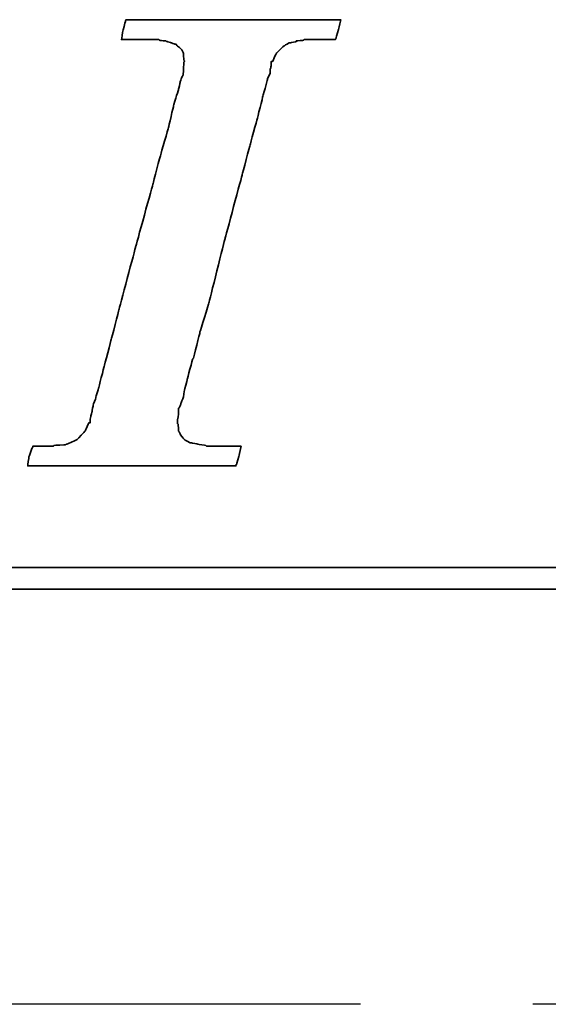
# Model space of a CAD drawing. Extents: x 17 to 125, y 17 to 89.
# Tile 30 of 48: x 101.93 to 103.46, y 56.81 to 59.66. Entities that reach past the tile are written whole.
import ezdxf

# ---------------------------------------------------------------- set-up
doc = ezdxf.new("R2010")
doc.units = 0
doc.header["$MEASUREMENT"] = 0
doc.linetypes.add('CENTER', pattern=[2, 1.25, -0.25, 0.25, -0.25])
for name, color, linetype in [('CL', 1, 'CENTER'), ('DIM', 4, 'CONTINUOUS'), ('layer 1', 7, 'CONTINUOUS')]:
    doc.layers.add(name, color=color, linetype=linetype)

# ---------------------------------------------------------------- blocks, each defined once
blk = doc.blocks.new('TBI MOTION logo(完整正式版)')
at = {"layer": 'layer 1', "color": 22, "lineweight": 35}
for points, knots in [([(-40.59125, -7.94375), (-40.59125, -7.94375), (-40.97375, -7.94375), (-40.97375, -7.94375), (-40.97375, -7.94375), (-40.97375, -7.94375), (-41.38125, -7.94375), (-41.38125, -7.94375), (-41.38125, -7.94375), (-41.38125, -7.94375), (-41.54875, -7.94375), (-41.54875, -7.94375), (-41.54875, -7.94375), (-41.54875, -7.94375), (-41.59875, -7.94375), (-41.59875, -7.94375), (-41.59875, -7.94375), (-41.59875, -7.94375), (-41.88375, -7.94375), (-41.88375, -7.94375), (-41.88375, -7.94375), (-41.88375, -7.94375), (-41.90875, -7.91875), (-41.90875, -7.91875), (-41.90875, -7.91875), (-41.90875, -7.91875), (-42.19875, -7.87125), (-42.19875, -7.87125), (-42.19875, -7.87125), (-42.19875, -7.87125), (-42.43875, -7.82375), (-42.43875, -7.82375), (-42.43875, -7.82375), (-42.43875, -7.82375), (-42.45875, -7.82375), (-42.45875, -7.82375), (-42.45875, -7.82375), (-42.45875, -7.82375), (-42.48625, -7.82375), (-42.48625, -7.82375), (-42.48625, -7.82375), (-42.48625, -7.82375), (-42.67625, -7.72375), (-42.67625, -7.72375), (-42.67625, -7.72375), (-42.67625, -7.72375), (-42.70125, -7.70375), (-42.70125, -7.70375), (-42.70125, -7.70375), (-42.70125, -7.70375), (-42.72375, -7.67875), (-42.72375, -7.67875), (-42.72375, -7.67875), (-42.72375, -7.67875), (-42.86875, -7.48875), (-42.86875, -7.48875), (-42.86875, -7.48875), (-42.86875, -7.48875), (-42.89375, -7.43875), (-42.89375, -7.43875), (-42.89375, -7.43875), (-42.89375, -7.43875), (-42.91875, -7.38875), (-42.91875, -7.38875), (-42.91875, -7.38875), (-42.91875, -7.38875), (-42.93875, -7.12875), (-42.93875, -7.12875), (-42.93875, -7.12875), (-42.93875, -7.12875), (-42.96375, -7.10375), (-42.96375, -7.10375), (-42.96375, -7.10375), (-42.96375, -7.10375), (-42.96375, -7.05375), (-42.96375, -7.05375), (-42.96375, -7.05375), (-42.96375, -7.05375), (-42.96375, -7.00875), (-42.96375, -7.00875), (-42.96375, -7.00875), (-42.96375, -7.00875), (-42.91875, -6.69625), (-42.91875, -6.69625), (-42.91875, -6.69625), (-42.91875, -6.69625), (-42.91875, -6.62375), (-42.91875, -6.62375), (-42.91875, -6.62375), (-42.91875, -6.62375), (-42.91875, -6.59625), (-42.91875, -6.59625), (-42.91875, -6.59625), (-42.91875, -6.59625), (-42.91875, -6.57375), (-42.91875, -6.57375), (-42.91875, -6.57375), (-42.91875, -6.57375), (-42.91875, -6.52875), (-42.91875, -6.52875), (-42.91875, -6.52875), (-42.91875, -6.52875), (-42.89375, -6.50375), (-42.89375, -6.50375), (-42.89375, -6.50375), (-42.89375, -6.50375), (-42.84375, -6.38375), (-42.84375, -6.38375), (-42.84375, -6.38375), (-42.84375, -6.38375), (-42.84375, -6.35875), (-42.84375, -6.35875), (-42.84375, -6.35875), (-42.84375, -6.35875), (-42.74625, -6.14375), (-42.74625, -6.14375), (-42.74625, -6.14375), (-42.74625, -6.14375), (-42.70125, -5.85375), (-42.70125, -5.85375), (-42.70125, -5.85375), (-42.70125, -5.85375), (-42.60375, -5.47125), (-42.60375, -5.47125), (-42.60375, -5.47125), (-42.60375, -5.47125), (-42.60375, -5.44875), (-42.60375, -5.44875), (-42.60375, -5.44875), (-42.60375, -5.44875), (-42.38875, -4.67875), (-42.38875, -4.67875), (-42.38875, -4.67875), (-42.38875, -4.67875), (-42.36375, -4.65375), (-42.36375, -4.65375), (-42.36375, -4.65375), (-42.36375, -4.65375), (-42.12375, -3.69625), (-42.12375, -3.69625), (-42.12375, -3.69625), (-42.12375, -3.69625), (-42.12375, -3.67374), (-42.12375, -3.67374), (-42.12375, -3.67374), (-42.12375, -3.67374), (-41.78875, -2.59374), (-41.78875, -2.59374), (-41.78875, -2.59374), (-41.78875, -2.59374), (-41.18875, -0.19375), (-41.18875, -0.19375), (-41.18875, -0.19375), (-41.18875, -0.19375), (-40.54375, 2.20624), (-40.54375, 2.20624), (-40.54375, 2.20624), (-40.54375, 2.20624), (-40.25375, 3.30875), (-40.25375, 3.30875), (-40.25375, 3.30875), (-40.25375, 3.30875), (-39.98875, 4.27125), (-39.98875, 4.27125), (-39.98875, 4.27125), (-39.98875, 4.27125), (-39.77375, 5.13125), (-39.77375, 5.13125), (-39.77375, 5.13125), (-39.77375, 5.13125), (-39.67875, 5.47125), (-39.67875, 5.47125), (-39.67875, 5.47125), (-39.67875, 5.47125), (-39.60375, 5.75625), (-39.60375, 5.75625), (-39.60375, 5.75625), (-39.60375, 5.75625), (-39.60375, 5.78125), (-39.60375, 5.78125), (-39.60375, 5.78125), (-39.60375, 5.78125), (-39.50875, 5.97125), (-39.50875, 5.97125), (-39.50875, 5.97125), (-39.50875, 5.97125), (-39.50875, 6.13875), (-39.50875, 6.13875), (-39.50875, 6.13875), (-39.50875, 6.13875), (-39.48625, 6.16625), (-39.48625, 6.16625), (-39.48625, 6.16625), (-39.48625, 6.16625), (-39.46125, 6.28625), (-39.46125, 6.28625), (-39.46125, 6.28625), (-39.46125, 6.28625), (-39.46125, 6.42625), (-39.46125, 6.42625), (-39.46125, 6.42625), (-39.46125, 6.42625), (-39.41375, 6.42625), (-39.41375, 6.42625), (-39.41375, 6.42625), (-39.41375, 6.42625), (-39.29375, 6.69125), (-39.29375, 6.69125), (-39.29375, 6.69125), (-39.29375, 6.69125), (-39.26875, 6.74125), (-39.26875, 6.74125), (-39.26875, 6.74125), (-39.26875, 6.74125), (-39.24375, 6.76625), (-39.24375, 6.76625), (-39.24375, 6.76625), (-39.24375, 6.76625), (-38.98375, 7.00624), (-38.98375, 7.00624), (-38.98375, 7.00624), (-38.98375, 7.00624), (-38.95625, 7.02624), (-38.95625, 7.02624), (-38.95625, 7.02624), (-38.95625, 7.02624), (-38.78875, 7.12624), (-38.78875, 7.12624), (-38.78875, 7.12624), (-38.78875, 7.12624), (-38.76375, 7.12624), (-38.76375, 7.12624), (-38.76375, 7.12624), (-38.76375, 7.12624), (-38.74375, 7.12624), (-38.74375, 7.12624), (-38.74375, 7.12624), (-38.74375, 7.12624), (-38.52875, 7.17125), (-38.52875, 7.17125), (-38.52875, 7.17125), (-38.52875, 7.17125), (-38.52875, 7.19624), (-38.52875, 7.19624), (-38.52875, 7.19624), (-38.52875, 7.19624), (-38.50375, 7.19624), (-38.50375, 7.19624), (-38.50375, 7.19624), (-38.50375, 7.19624), (-38.26125, 7.21875), (-38.26125, 7.21875), (-38.26125, 7.21875), (-38.26125, 7.21875), (-38.23875, 7.24624), (-38.23875, 7.24624), (-38.23875, 7.24624), (-38.23875, 7.24624), (-38.21625, 7.24624), (-38.21625, 7.24624), (-38.21625, 7.24624), (-38.21625, 7.24624), (-38.18875, 7.24624), (-38.18875, 7.24624), (-38.18875, 7.24624), (-38.18875, 7.24624), (-37.90375, 7.24624), (-37.90375, 7.24624), (-37.90375, 7.24624), (-37.90375, 7.24624), (-37.85375, 7.24624), (-37.85375, 7.24624), (-37.85375, 7.24624), (-37.85375, 7.24624), (-37.75875, 7.24624), (-37.75875, 7.24624), (-37.75875, 7.24624), (-37.75875, 7.24624), (-37.42375, 7.24624), (-37.42375, 7.24624), (-37.42375, 7.24624), (-37.42375, 7.24624), (-37.08875, 7.24624), (-37.08875, 7.24624), (-37.08875, 7.24624), (-37.08875, 7.24624), (-37.06375, 7.24624), (-37.06375, 7.24624), (-37.06375, 7.24624), (-37.06375, 7.24624), (-37.06375, 7.26624), (-37.06375, 7.26624), (-37.06375, 7.26624), (-37.06375, 7.26624), (-37.03875, 7.29125), (-37.03875, 7.29125), (-37.03875, 7.29125), (-37.03875, 7.29125), (-37.03875, 7.31625), (-37.03875, 7.31625), (-37.03875, 7.31625), (-37.03875, 7.31625), (-36.94125, 7.67625), (-36.94125, 7.67625), (-36.94125, 7.67625), (-36.94125, 7.67625), (-36.86875, 7.98625), (-36.86875, 7.98625), (-36.86875, 7.98625), (-36.86875, 7.98625), (-36.98875, 7.98625), (-36.98875, 7.98625), (-36.98875, 7.98625), (-36.98875, 7.98625), (-37.42375, 7.98625), (-37.42375, 7.98625), (-37.42375, 7.98625), (-37.42375, 7.98625), (-37.94875, 7.98625), (-37.94875, 7.98625), (-37.94875, 7.98625), (-37.94875, 7.98625), (-38.57375, 7.98625), (-38.57375, 7.98625), (-38.57375, 7.98625), (-38.57375, 7.98625), (-39.29375, 7.98625), (-39.29375, 7.98625), (-39.29375, 7.98625), (-39.29375, 7.98625), (-40.82875, 7.98625), (-40.82875, 7.98625), (-40.82875, 7.98625), (-40.82875, 7.98625), (-42.36375, 7.98625), (-42.36375, 7.98625), (-42.36375, 7.98625), (-42.36375, 7.98625), (-43.08375, 7.98625), (-43.08375, 7.98625), (-43.08375, 7.98625), (-43.08375, 7.98625), (-43.70875, 7.98625), (-43.70875, 7.98625), (-43.70875, 7.98625), (-43.70875, 7.98625), (-44.23375, 7.98625), (-44.23375, 7.98625), (-44.23375, 7.98625), (-44.23375, 7.98625), (-44.66875, 7.98625), (-44.66875, 7.98625), (-44.66875, 7.98625), (-44.66875, 7.98625), (-44.88375, 7.98625), (-44.88375, 7.98625), (-44.88375, 7.98625), (-44.88375, 7.98625), (-44.90875, 7.94125), (-44.90875, 7.94125), (-44.90875, 7.94125), (-44.90875, 7.94125), (-44.90875, 7.91625), (-44.90875, 7.91625), (-44.90875, 7.91625), (-44.90875, 7.91625), (-45.00375, 7.55625), (-45.00375, 7.55625), (-45.00375, 7.55625), (-45.00375, 7.55625), (-45.05375, 7.24624), (-45.05375, 7.24624), (-45.05375, 7.24624), (-45.05375, 7.24624), (-44.61875, 7.24624), (-44.61875, 7.24624), (-44.61875, 7.24624), (-44.61875, 7.24624), (-44.11375, 7.24624), (-44.11375, 7.24624), (-44.11375, 7.24624), (-44.11375, 7.24624), (-43.99375, 7.24624), (-43.99375, 7.24624), (-43.99375, 7.24624), (-43.99375, 7.24624), (-43.94625, 7.24624), (-43.94625, 7.24624), (-43.94625, 7.24624), (-43.94625, 7.24624), (-43.92374, 7.24624), (-43.92374, 7.24624), (-43.92374, 7.24624), (-43.92374, 7.24624), (-43.65875, 7.24624), (-43.65875, 7.24624), (-43.65875, 7.24624), (-43.65875, 7.24624), (-43.63875, 7.21875), (-43.63875, 7.21875), (-43.63875, 7.21875), (-43.63875, 7.21875), (-43.46875, 7.19624), (-43.46875, 7.19624), (-43.46875, 7.19624), (-43.46875, 7.19624), (-43.39875, 7.19624), (-43.39875, 7.19624), (-43.39875, 7.19624), (-43.39875, 7.19624), (-43.37125, 7.17125), (-43.37125, 7.17125), (-43.37125, 7.17125), (-43.37125, 7.17125), (-43.34875, 7.17125), (-43.34875, 7.17125), (-43.34875, 7.17125), (-43.34875, 7.17125), (-43.20375, 7.12624), (-43.20375, 7.12624), (-43.20375, 7.12624), (-43.20375, 7.12624), (-43.05875, 7.07624), (-43.05875, 7.07624), (-43.05875, 7.07624), (-43.05875, 7.07624), (-43.01375, 7.07624), (-43.01375, 7.07624), (-43.01375, 7.07624), (-43.01375, 7.07624), (-42.98875, 7.02624), (-42.98875, 7.02624), (-42.98875, 7.02624), (-42.98875, 7.02624), (-42.79875, 6.86125), (-42.79875, 6.86125), (-42.79875, 6.86125), (-42.79875, 6.86125), (-42.77375, 6.81125), (-42.77375, 6.81125), (-42.77375, 6.81125), (-42.77375, 6.81125), (-42.74625, 6.76625), (-42.74625, 6.76625), (-42.74625, 6.76625), (-42.74625, 6.76625), (-42.72375, 6.47625), (-42.72375, 6.47625), (-42.72375, 6.47625), (-42.72375, 6.47625), (-42.70125, 6.45124), (-42.70125, 6.45124), (-42.70125, 6.45124), (-42.70125, 6.45124), (-42.70125, 6.42625), (-42.70125, 6.42625), (-42.70125, 6.42625), (-42.70125, 6.42625), (-42.72375, 6.40625), (-42.72375, 6.40625), (-42.72375, 6.40625), (-42.72375, 6.40625), (-42.74625, 5.97125), (-42.74625, 5.97125), (-42.74625, 5.97125), (-42.74625, 5.97125), (-42.74625, 5.94625), (-42.74625, 5.94625), (-42.74625, 5.94625), (-42.74625, 5.94625), (-42.74625, 5.92625), (-42.74625, 5.92625), (-42.74625, 5.92625), (-42.74625, 5.92625), (-42.77375, 5.87625), (-42.77375, 5.87625), (-42.77375, 5.87625), (-42.77375, 5.87625), (-42.81875, 5.80625), (-42.81875, 5.80625), (-42.81875, 5.80625), (-42.81875, 5.80625), (-42.86875, 5.63625), (-42.86875, 5.63625), (-42.86875, 5.63625), (-42.86875, 5.63625), (-42.91875, 5.39625), (-42.91875, 5.39625), (-42.91875, 5.39625), (-42.91875, 5.39625), (-42.91875, 5.37124), (-42.91875, 5.37124), (-42.91875, 5.37124), (-42.91875, 5.37124), (-43.01375, 5.10874), (-43.01375, 5.10874), (-43.01375, 5.10874), (-43.01375, 5.10874), (-43.10875, 4.77124), (-43.10875, 4.77124), (-43.10875, 4.77124), (-43.10875, 4.77124), (-43.29875, 3.95625), (-43.29875, 3.95625), (-43.29875, 3.95625), (-43.29875, 3.95625), (-43.58875, 2.95125), (-43.58875, 2.95125), (-43.58875, 2.95125), (-43.58875, 2.95125), (-43.87375, 1.87125), (-43.87375, 1.87125), (-43.87375, 1.87125), (-43.87375, 1.87125), (-44.52625, -0.50374), (-44.52625, -0.50374), (-44.52625, -0.50374), (-44.52625, -0.50374), (-45.14875, -2.85375), (-45.14875, -2.85375), (-45.14875, -2.85375), (-45.14875, -2.85375), (-45.43375, -3.95875), (-45.43375, -3.95875), (-45.43375, -3.95875), (-45.43375, -3.95875), (-45.69875, -4.96875), (-45.69875, -4.96875), (-45.69875, -4.96875), (-45.69875, -4.96875), (-45.91375, -5.78375), (-45.91375, -5.78375), (-45.91375, -5.78375), (-45.91375, -5.78375), (-46.01375, -6.11875), (-46.01375, -6.11875), (-46.01375, -6.11875), (-46.01375, -6.11875), (-46.01375, -6.14375), (-46.01375, -6.14375), (-46.01375, -6.14375), (-46.01375, -6.14375), (-46.10875, -6.40875), (-46.10875, -6.40875), (-46.10875, -6.40875), (-46.10875, -6.40875), (-46.15375, -6.64875), (-46.15375, -6.64875), (-46.15375, -6.64875), (-46.15375, -6.64875), (-46.20375, -6.83875), (-46.20375, -6.83875), (-46.20375, -6.83875), (-46.20375, -6.83875), (-46.22875, -6.93375), (-46.22875, -6.93375), (-46.22875, -6.93375), (-46.22875, -6.93375), (-46.22875, -7.07875), (-46.22875, -7.07875), (-46.22875, -7.07875), (-46.22875, -7.07875), (-46.27375, -7.07875), (-46.27375, -7.07875), (-46.27375, -7.07875), (-46.27375, -7.07875), (-46.39375, -7.34375), (-46.39375, -7.34375), (-46.39375, -7.34375), (-46.39375, -7.34375), (-46.39375, -7.36875), (-46.39375, -7.36875), (-46.39375, -7.36875), (-46.39375, -7.36875), (-46.42125, -7.38875), (-46.42125, -7.38875), (-46.42125, -7.38875), (-46.42125, -7.38875), (-46.68375, -7.67875), (-46.68375, -7.67875), (-46.68375, -7.67875), (-46.68375, -7.67875), (-46.70875, -7.70375), (-46.70875, -7.70375), (-46.70875, -7.70375), (-46.70875, -7.70375), (-46.75375, -7.72375), (-46.75375, -7.72375), (-46.75375, -7.72375), (-46.75375, -7.72375), (-47.08875, -7.87125), (-47.08875, -7.87125), (-47.08875, -7.87125), (-47.08875, -7.87125), (-47.11625, -7.87125), (-47.11625, -7.87125), (-47.11625, -7.87125), (-47.11625, -7.87125), (-47.13875, -7.89375), (-47.13875, -7.89375), (-47.13875, -7.89375), (-47.13875, -7.89375), (-47.56875, -7.91875), (-47.56875, -7.91875), (-47.56875, -7.91875), (-47.56875, -7.91875), (-47.59625, -7.94375), (-47.59625, -7.94375), (-47.59625, -7.94375), (-47.59625, -7.94375), (-47.64375, -7.94375), (-47.64375, -7.94375), (-47.64375, -7.94375), (-47.64375, -7.94375), (-47.73625, -7.94375), (-47.73625, -7.94375), (-47.73625, -7.94375), (-47.73625, -7.94375), (-48.07375, -7.94375), (-48.07375, -7.94375), (-48.07375, -7.94375), (-48.07375, -7.94375), (-48.36125, -7.94375), (-48.36125, -7.94375), (-48.36125, -7.94375), (-48.36125, -7.94375), (-48.36125, -7.96625), (-48.36125, -7.96625), (-48.36125, -7.96625), (-48.36125, -7.96625), (-48.36125, -7.99125), (-48.36125, -7.99125), (-48.36125, -7.99125), (-48.36125, -7.99125), (-48.38875, -8.01375), (-48.38875, -8.01375), (-48.38875, -8.01375), (-48.38875, -8.01375), (-48.50875, -8.34875), (-48.50875, -8.34875), (-48.50875, -8.34875), (-48.50875, -8.34875), (-48.55375, -8.68625), (-48.55375, -8.68625), (-48.55375, -8.68625), (-48.55375, -8.68625), (-48.45875, -8.68625), (-48.45875, -8.68625), (-48.45875, -8.68625), (-48.45875, -8.68625), (-48.07375, -8.68625), (-48.07375, -8.68625), (-48.07375, -8.68625), (-48.07375, -8.68625), (-47.52375, -8.68625), (-47.52375, -8.68625), (-47.52375, -8.68625), (-47.52375, -8.68625), (-46.92375, -8.68625), (-46.92375, -8.68625), (-46.92375, -8.68625), (-46.92375, -8.68625), (-46.25375, -8.68625), (-46.25375, -8.68625), (-46.25375, -8.68625), (-46.25375, -8.68625), (-46.20375, -8.68625), (-46.20375, -8.68625), (-46.20375, -8.68625), (-46.20375, -8.68625), (-44.71375, -8.68625), (-44.71375, -8.68625), (-44.71375, -8.68625), (-44.71375, -8.68625), (-43.22875, -8.68625), (-43.22875, -8.68625), (-43.22875, -8.68625), (-43.22875, -8.68625), (-42.55875, -8.68625), (-42.55875, -8.68625), (-42.55875, -8.68625), (-42.55875, -8.68625), (-42.50875, -8.68625), (-42.50875, -8.68625), (-42.50875, -8.68625), (-42.50875, -8.68625), (-41.93375, -8.68625), (-41.93375, -8.68625), (-41.93375, -8.68625), (-41.93375, -8.68625), (-41.38125, -8.68625), (-41.38125, -8.68625), (-41.38125, -8.68625), (-41.38125, -8.68625), (-40.97375, -8.68625), (-40.97375, -8.68625), (-40.97375, -8.68625), (-40.97375, -8.68625), (-40.78125, -8.68625), (-40.78125, -8.68625), (-40.78125, -8.68625), (-40.78125, -8.68625), (-40.78125, -8.63875), (-40.78125, -8.63875), (-40.78125, -8.63875), (-40.78125, -8.63875), (-40.75875, -8.63875), (-40.75875, -8.63875), (-40.75875, -8.63875), (-40.75875, -8.63875), (-40.66375, -8.27875), (-40.66375, -8.27875), (-40.66375, -8.27875), (-40.66375, -8.27875), (-40.59125, -7.94375), (-40.59125, -7.94375)], [0, 0, 0, 0, 0.00558659, 0.00558659, 0.00558659, 0.0055866, 0.01117318, 0.01117318, 0.01117318, 0.01117319, 0.01675978, 0.01675978, 0.01675978, 0.01675979, 0.02234637, 0.02234637, 0.02234637, 0.02234638, 0.02793296, 0.02793296, 0.02793296, 0.02793297, 0.03351955, 0.03351955, 0.03351955, 0.03351956, 0.03910615, 0.03910615, 0.03910615, 0.03910616, 0.04469274, 0.04469274, 0.04469274, 0.04469275, 0.05027933, 0.05027933, 0.05027933, 0.05027934, 0.05586592, 0.05586592, 0.05586592, 0.05586593, 0.06145251, 0.06145251, 0.06145251, 0.06145252, 0.06703911, 0.06703911, 0.06703911, 0.06703912, 0.0726257, 0.0726257, 0.0726257, 0.07262571, 0.07821229, 0.07821229, 0.07821229, 0.0782123, 0.08379888, 0.08379888, 0.08379888, 0.08379889, 0.08938547, 0.08938547, 0.08938547, 0.08938548, 0.09497207, 0.09497207, 0.09497207, 0.09497208, 0.10055866, 0.10055866, 0.10055866, 0.10055867, 0.10614525, 0.10614525, 0.10614525, 0.10614526, 0.11173184, 0.11173184, 0.11173184, 0.11173185, 0.11731844, 0.11731844, 0.11731844, 0.11731845, 0.12290503, 0.12290503, 0.12290503, 0.12290504, 0.12849162, 0.12849162, 0.12849162, 0.12849163, 0.13407821, 0.13407821, 0.13407821, 0.13407822, 0.1396648, 0.1396648, 0.1396648, 0.13966481, 0.1452514, 0.1452514, 0.1452514, 0.14525141, 0.15083799, 0.15083799, 0.15083799, 0.150838, 0.15642458, 0.15642458, 0.15642458, 0.15642459, 0.16201117, 0.16201117, 0.16201117, 0.16201118, 0.16759777, 0.16759777, 0.16759777, 0.16759778, 0.17318436, 0.17318436, 0.17318436, 0.17318437, 0.17877095, 0.17877095, 0.17877095, 0.17877096, 0.18435754, 0.18435754, 0.18435754, 0.18435755, 0.18994413, 0.18994413, 0.18994413, 0.18994414, 0.19553073, 0.19553073, 0.19553073, 0.19553074, 0.20111732, 0.20111732, 0.20111732, 0.20111733, 0.20670391, 0.20670391, 0.20670391, 0.20670392, 0.2122905, 0.2122905, 0.2122905, 0.21229051, 0.21787709, 0.21787709, 0.21787709, 0.2178771, 0.22346369, 0.22346369, 0.22346369, 0.2234637, 0.22905028, 0.22905028, 0.22905028, 0.22905029, 0.23463687, 0.23463687, 0.23463687, 0.23463688, 0.24022346, 0.24022346, 0.24022346, 0.24022347, 0.24581006, 0.24581006, 0.24581006, 0.24581007, 0.25139665, 0.25139665, 0.25139665, 0.25139666, 0.25698324, 0.25698324, 0.25698324, 0.25698325, 0.26256983, 0.26256983, 0.26256983, 0.26256984, 0.26815642, 0.26815642, 0.26815642, 0.26815643, 0.27374302, 0.27374302, 0.27374302, 0.27374303, 0.27932961, 0.27932961, 0.27932961, 0.27932962, 0.2849162, 0.2849162, 0.2849162, 0.28491621, 0.29050279, 0.29050279, 0.29050279, 0.2905028, 0.29608939, 0.29608939, 0.29608939, 0.2960894, 0.30167598, 0.30167598, 0.30167598, 0.30167599, 0.30726257, 0.30726257, 0.30726257, 0.30726258, 0.31284916, 0.31284916, 0.31284916, 0.31284917, 0.31843575, 0.31843575, 0.31843575, 0.31843576, 0.32402235, 0.32402235, 0.32402235, 0.32402236, 0.32960894, 0.32960894, 0.32960894, 0.32960895, 0.33519553, 0.33519553, 0.33519553, 0.33519554, 0.34078212, 0.34078212, 0.34078212, 0.34078213, 0.34636872, 0.34636872, 0.34636872, 0.34636873, 0.35195531, 0.35195531, 0.35195531, 0.35195532, 0.3575419, 0.3575419, 0.3575419, 0.35754191, 0.36312849, 0.36312849, 0.36312849, 0.3631285, 0.36871508, 0.36871508, 0.36871508, 0.36871509, 0.37430168, 0.37430168, 0.37430168, 0.37430169, 0.37988827, 0.37988827, 0.37988827, 0.37988828, 0.38547486, 0.38547486, 0.38547486, 0.38547487, 0.39106145, 0.39106145, 0.39106145, 0.39106146, 0.39664804, 0.39664804, 0.39664804, 0.39664805, 0.40223464, 0.40223464, 0.40223464, 0.40223465, 0.40782123, 0.40782123, 0.40782123, 0.40782124, 0.41340782, 0.41340782, 0.41340782, 0.41340783, 0.41899441, 0.41899441, 0.41899441, 0.41899442, 0.42458101, 0.42458101, 0.42458101, 0.42458102, 0.4301676, 0.4301676, 0.4301676, 0.43016761, 0.43575419, 0.43575419, 0.43575419, 0.4357542, 0.44134078, 0.44134078, 0.44134078, 0.44134079, 0.44692737, 0.44692737, 0.44692737, 0.44692738, 0.45251397, 0.45251397, 0.45251397, 0.45251398, 0.45810056, 0.45810056, 0.45810056, 0.45810057, 0.46368715, 0.46368715, 0.46368715, 0.46368716, 0.46927374, 0.46927374, 0.46927374, 0.46927375, 0.47486034, 0.47486034, 0.47486034, 0.47486035, 0.48044693, 0.48044693, 0.48044693, 0.48044694, 0.48603352, 0.48603352, 0.48603352, 0.48603353, 0.49162011, 0.49162011, 0.49162011, 0.49162012, 0.4972067, 0.4972067, 0.4972067, 0.49720671, 0.5027933, 0.5027933, 0.5027933, 0.50279331, 0.50837989, 0.50837989, 0.50837989, 0.5083799, 0.51396648, 0.51396648, 0.51396648, 0.51396649, 0.51955307, 0.51955307, 0.51955307, 0.51955308, 0.52513966, 0.52513966, 0.52513966, 0.52513967, 0.53072626, 0.53072626, 0.53072626, 0.53072627, 0.53631285, 0.53631285, 0.53631285, 0.53631286, 0.54189944, 0.54189944, 0.54189944, 0.54189945, 0.54748603, 0.54748603, 0.54748603, 0.54748604, 0.55307263, 0.55307263, 0.55307263, 0.55307264, 0.55865922, 0.55865922, 0.55865922, 0.55865923, 0.56424581, 0.56424581, 0.56424581, 0.56424582, 0.5698324, 0.5698324, 0.5698324, 0.56983241, 0.57541899, 0.57541899, 0.57541899, 0.575419, 0.58100559, 0.58100559, 0.58100559, 0.5810056, 0.58659218, 0.58659218, 0.58659218, 0.58659219, 0.59217877, 0.59217877, 0.59217877, 0.59217878, 0.59776536, 0.59776536, 0.59776536, 0.59776537, 0.60335196, 0.60335196, 0.60335196, 0.60335197, 0.60893855, 0.60893855, 0.60893855, 0.60893856, 0.61452514, 0.61452514, 0.61452514, 0.61452515, 0.62011173, 0.62011173, 0.62011173, 0.62011174, 0.62569832, 0.62569832, 0.62569832, 0.62569833, 0.63128492, 0.63128492, 0.63128492, 0.63128493, 0.63687151, 0.63687151, 0.63687151, 0.63687152, 0.6424581, 0.6424581, 0.6424581, 0.64245811, 0.64804469, 0.64804469, 0.64804469, 0.6480447, 0.65363128, 0.65363128, 0.65363128, 0.65363129, 0.65921788, 0.65921788, 0.65921788, 0.65921789, 0.66480447, 0.66480447, 0.66480447, 0.66480448, 0.67039106, 0.67039106, 0.67039106, 0.67039107, 0.67597765, 0.67597765, 0.67597765, 0.67597766, 0.68156425, 0.68156425, 0.68156425, 0.68156426, 0.68715084, 0.68715084, 0.68715084, 0.68715085, 0.69273743, 0.69273743, 0.69273743, 0.69273744, 0.69832402, 0.69832402, 0.69832402, 0.69832403, 0.70391061, 0.70391061, 0.70391061, 0.70391062, 0.70949721, 0.70949721, 0.70949721, 0.70949722, 0.7150838, 0.7150838, 0.7150838, 0.71508381, 0.72067039, 0.72067039, 0.72067039, 0.7206704, 0.72625698, 0.72625698, 0.72625698, 0.72625699, 0.73184358, 0.73184358, 0.73184358, 0.73184359, 0.73743017, 0.73743017, 0.73743017, 0.73743018, 0.74301676, 0.74301676, 0.74301676, 0.74301677, 0.74860335, 0.74860335, 0.74860335, 0.74860336, 0.75418994, 0.75418994, 0.75418994, 0.75418995, 0.75977654, 0.75977654, 0.75977654, 0.75977655, 0.76536313, 0.76536313, 0.76536313, 0.76536314, 0.77094972, 0.77094972, 0.77094972, 0.77094973, 0.77653631, 0.77653631, 0.77653631, 0.77653632, 0.78212291, 0.78212291, 0.78212291, 0.78212292, 0.7877095, 0.7877095, 0.7877095, 0.78770951, 0.79329609, 0.79329609, 0.79329609, 0.7932961, 0.79888268, 0.79888268, 0.79888268, 0.79888269, 0.80446927, 0.80446927, 0.80446927, 0.80446928, 0.81005587, 0.81005587, 0.81005587, 0.81005588, 0.81564246, 0.81564246, 0.81564246, 0.81564247, 0.82122905, 0.82122905, 0.82122905, 0.82122906, 0.82681564, 0.82681564, 0.82681564, 0.82681565, 0.83240223, 0.83240223, 0.83240223, 0.83240224, 0.83798883, 0.83798883, 0.83798883, 0.83798884, 0.84357542, 0.84357542, 0.84357542, 0.84357543, 0.84916201, 0.84916201, 0.84916201, 0.84916202, 0.8547486, 0.8547486, 0.8547486, 0.85474861, 0.8603352, 0.8603352, 0.8603352, 0.86033521, 0.86592179, 0.86592179, 0.86592179, 0.8659218, 0.87150838, 0.87150838, 0.87150838, 0.87150839, 0.87709497, 0.87709497, 0.87709497, 0.87709498, 0.88268156, 0.88268156, 0.88268156, 0.88268157, 0.88826816, 0.88826816, 0.88826816, 0.88826817, 0.89385475, 0.89385475, 0.89385475, 0.89385476, 0.89944134, 0.89944134, 0.89944134, 0.89944135, 0.90502793, 0.90502793, 0.90502793, 0.90502794, 0.91061453, 0.91061453, 0.91061453, 0.91061454, 0.91620112, 0.91620112, 0.91620112, 0.91620113, 0.92178771, 0.92178771, 0.92178771, 0.92178772, 0.9273743, 0.9273743, 0.9273743, 0.92737431, 0.93296089, 0.93296089, 0.93296089, 0.9329609, 0.93854749, 0.93854749, 0.93854749, 0.9385475, 0.94413408, 0.94413408, 0.94413408, 0.94413409, 0.94972067, 0.94972067, 0.94972067, 0.94972068, 0.95530726, 0.95530726, 0.95530726, 0.95530727, 0.96089385, 0.96089385, 0.96089385, 0.96089386, 0.96648045, 0.96648045, 0.96648045, 0.96648046, 0.97206704, 0.97206704, 0.97206704, 0.97206705, 0.97765363, 0.97765363, 0.97765363, 0.97765364, 0.98324022, 0.98324022, 0.98324022, 0.98324023, 0.98882682, 0.98882682, 0.98882682, 0.98882683, 0.99441341, 0.99441341, 0.99441341, 0.99441342, 1, 1, 1, 1]), ([(75.90875, -9.47875), (75.90875, -9.47875), (75.90875, -12.28625), (75.90875, -12.28625), (75.90875, -12.28625), (75.90875, -12.28625), (75.90875, -12.47875), (75.90875, -12.47875), (75.90875, -12.47875), (75.90875, -12.47875), (75.71625, -12.47875), (75.71625, -12.47875), (75.71625, -12.47875), (75.71625, -12.47875), (-88.32875, -12.47875), (-88.32875, -12.47875), (-88.32875, -12.47875), (-88.32875, -12.47875), (-88.32875, -13.29375), (-88.32875, -13.29375), (-88.32875, -13.29375), (-88.32875, -13.29375), (82.89125, -13.29375), (82.89125, -13.29375), (82.89125, -13.29375), (82.89125, -13.29375), (75.90875, -9.47875), (75.90875, -9.47875)], [0, 0, 0, 0, 0.14285714, 0.14285714, 0.14285714, 0.14285715, 0.28571429, 0.28571429, 0.28571429, 0.2857143, 0.42857143, 0.42857143, 0.42857143, 0.42857144, 0.57142857, 0.57142857, 0.57142857, 0.57142858, 0.71428571, 0.71428571, 0.71428571, 0.71428572, 0.85714286, 0.85714286, 0.85714286, 0.85714287, 1, 1, 1, 1])]:
    blk.add_open_spline(points, degree=3, knots=knots, dxfattribs=at)

msp = doc.modelspace()

# ---------------------------------------------------------------- linework, layer by layer
at = {"layer": 'CL', "linetype": 'CENTER', "ltscale": 2}
msp.add_line((118.9141, 56.8058), (84.9141, 56.8058), dxfattribs=at)

# ---------------------------------------------------------------- block references
at = {"layer": 'DIM', "xscale": 0.07758052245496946, "yscale": 0.07758052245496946, "zscale": 0.07758052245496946}
msp.add_blockref('TBI MOTION logo(完整正式版)', (105.7175, 59.04), dxfattribs=at)

doc.saveas('drawing.dxf')
